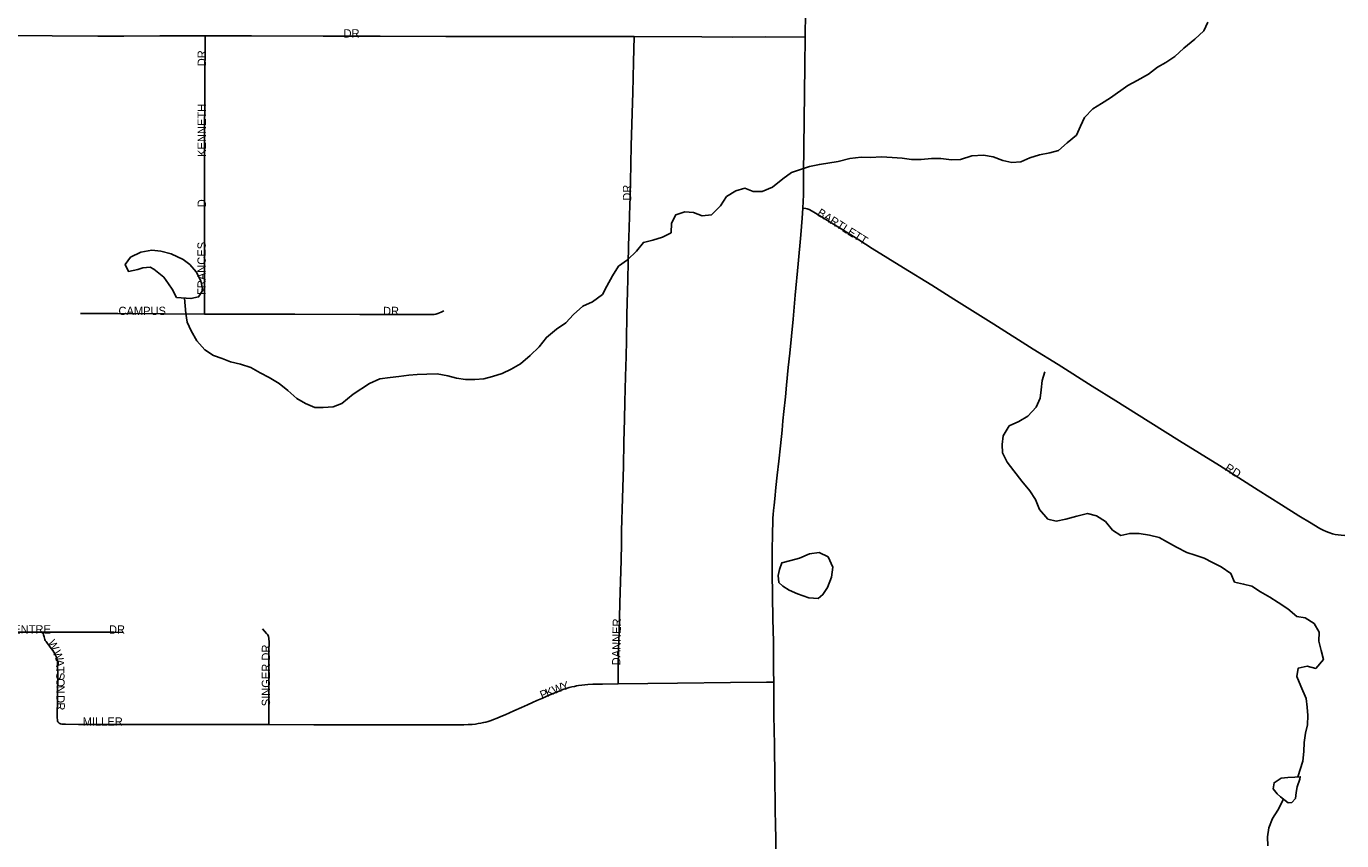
# Model space of a CAD drawing. Header units: feet. Extents: x 2113747 to 2516209, y 960708 to 1356798.
# Tile 151 of 206: x 2286714 to 2294635, y 1193546 to 1198451. Entities that reach past the tile are written whole.
import ezdxf

# ---------------------------------------------------------------- set-up
doc = ezdxf.new("R2010")
doc.units = ezdxf.units.FT
doc.header["$LTSCALE"] = 50
doc.header["$MEASUREMENT"] = 0
for name, color, linetype in [('0_Xref', 7, 'Continuous'), ('GM_X_City_Street', 251, 'Continuous'), ('GM_X_City_Street_Text', 251, 'Continuous'), ('GM_X_Minor_Lake', 5, 'Continuous'), ('GM_X_Minor_River', 5, 'Continuous')]:
    doc.layers.add(name, color=color, linetype=linetype)
doc.styles.add('Styledgn030', font='dgn030.shx')

# ---------------------------------------------------------------- blocks, each defined once
blk = doc.blocks.new('POR')
at = {"layer": 'GM_X_City_Street', "flags": 128}
for points in [[(2291404.6, 1198386.8), (2291406.3, 1198538), (2291407.3, 1198685.7), (2291409.6, 1198893.8), (2291411, 1199081), (2291415.4, 1199358.5), (2291418.6, 1199675.9), (2291419.6, 1199844), (2291421.2, 1200224.2), (2291425.7, 1200608), (2291428.2, 1200771.1), (2291429.1, 1200898.1), (2291430.4, 1200906.9), (2291432.7, 1200915), (2291435.9, 1200923.8), (2291439.5, 1200931.7), (2291450, 1200949.9)], [(2285817.4, 1198398.4), (2285873.9, 1198398.2), (2286014.2, 1198397.7), (2286240, 1198395.9), (2286595.2, 1198396.6), (2287145, 1198392.8), (2287302.6, 1198392.7), (2287518.9, 1198394.8), (2287693.3, 1198393.6), (2287790.5, 1198394.1)], [(2287788.2, 1196717.9), (2287788.1, 1196750.3), (2287786.9, 1196991.3), (2287787, 1197297.9), (2287788, 1197512.5), (2287787.6, 1197725.2), (2287789.1, 1198093.6), (2287790.5, 1198394.1)], [(2287790.5, 1198394.1), (2287875.2, 1198394.5), (2288071.3, 1198393.3), (2288501.2, 1198392.2), (2288845.6, 1198391.6), (2289240.3, 1198390.6), (2289552.1, 1198390), (2289876.5, 1198390.3), (2290138.8, 1198389.3), (2290374, 1198389.2)], [(2290299.3, 1195413.4), (2290304, 1195609.7), (2290309.6, 1195800), (2290312.2, 1195947.8), (2290317.4, 1196082.3), (2290318.6, 1196190.6), (2290321.6, 1196341.6), (2290325.5, 1196463), (2290328, 1196558.1), (2290331.5, 1196715.7), (2290335, 1196853.5), (2290337.3, 1196925.7), (2290339.3, 1197030.8), (2290343.5, 1197201.1), (2290344, 1197217.4), (2290345.2, 1197259.5), (2290345.4, 1197265.9), (2290345.7, 1197278.8), (2290346.6, 1197311.3), (2290347, 1197324.3), (2290348.2, 1197360.3), (2290352.1, 1197514.2), (2290356.8, 1197732), (2290364.3, 1197992.1), (2290366.1, 1198050.8), (2290371, 1198235.3), (2290374, 1198389.2)], [(2290374, 1198389.2), (2290781.5, 1198387.3), (2290968.7, 1198386.3), (2291166.7, 1198387.5), (2291404.6, 1198386.8)], [(2291390.9, 1197356.4), (2291393.8, 1197437.1), (2291395.2, 1197563.9), (2291398.2, 1197885.5), (2291402.7, 1198212.9), (2291404.6, 1198386.8)], [(2291207.4, 1195404), (2291208.8, 1195463.4), (2291210, 1195488.2), (2291211.3, 1195510.4), (2291213.4, 1195534.3), (2291216.9, 1195567.7), (2291220.8, 1195605.9), (2291228.3, 1195673.2), (2291236.6, 1195747.9), (2291245.6, 1195833.1), (2291255.3, 1195925.1), (2291264.9, 1196018.4), (2291270.6, 1196074.4), (2291276.3, 1196132.2), (2291285, 1196219.1), (2291292.3, 1196290.1), (2291302.9, 1196395.8), (2291311.3, 1196482.7), (2291331.2, 1196688.4), (2291345, 1196832.1), (2291362.4, 1197021.6), (2291377.8, 1197195.2), (2291386.3, 1197295.6), (2291390.9, 1197356.4)], [(2291390.9, 1197356.4), (2291407.7, 1197354.6), (2291417.2, 1197352.8), (2291422, 1197351.1), (2291427.6, 1197348.5), (2291445.8, 1197338.5), (2291465.8, 1197326.7), (2291564.8, 1197266.3), (2291622.1, 1197230.7), (2291727.6, 1197164.6), (2291807.9, 1197114.2), (2291996.8, 1196996.4), (2292167.8, 1196891.7), (2292300.2, 1196807.8), (2292541.2, 1196656.6), (2292778.2, 1196507.5), (2292927.2, 1196414.5), (2293132.2, 1196284.4), (2293274.3, 1196196), (2293399.3, 1196117.6), (2293657.9, 1195955.5), (2293898.3, 1195805.7), (2294131.8, 1195658.4), (2294272.5, 1195569.7), (2294377.4, 1195503.9), (2294450.3, 1195458.5), (2294466.8, 1195448.4), (2294503.7, 1195426.3), (2294522.8, 1195416.8), (2294540.7, 1195408.7), (2294557.2, 1195403.3), (2294580.2, 1195395.2), (2294596.2, 1195391.2), (2294614.2, 1195388.4), (2294632, 1195386.7), (2294654.1, 1195385.5)], [(2287788.2, 1196717.9), (2288089.3, 1196717.9), (2288331.2, 1196717.8), (2288723.1, 1196715.8), (2289038.2, 1196715.2), (2289117.6, 1196714.8), (2289142.9, 1196714.7), (2289156.2, 1196715.2), (2289169.7, 1196716.5), (2289180.6, 1196718.7), (2289193.2, 1196722.1), (2289202, 1196725.5), (2289211.8, 1196730.4), (2289227.7, 1196738.6)], [(2287040.3, 1196722.3), (2287266.5, 1196720.8), (2287542.1, 1196719.2), (2287788.2, 1196717.9)], [(2290279.2, 1194491.3), (2290279.2, 1194583.4), (2290281.2, 1194699.6), (2290283.4, 1194802.9), (2290289.2, 1194976.9), (2290296, 1195235.9), (2290297.7, 1195334.4), (2290299.3, 1195413.4)], [(2291215.3, 1194501.3), (2291214.5, 1194572.1), (2291213.2, 1194746), (2291210.4, 1194880.5), (2291206.6, 1195162.9), (2291205.1, 1195284.4), (2291207.4, 1195404)], [(2285955.8, 1194802.6), (2286335.1, 1194802), (2286814.9, 1194801.8)], [(2286814.9, 1194801.8), (2286995.3, 1194801.8), (2287113.6, 1194801.9), (2287241.7, 1194801.5), (2287297.6, 1194801.2)], [(2286904.4, 1194262.8), (2286902.4, 1194268.1), (2286901.6, 1194274.1), (2286900.7, 1194286.3), (2286902.4, 1194413.1), (2286903.4, 1194554.2), (2286903, 1194585), (2286902.7, 1194606.2), (2286902.2, 1194617.6), (2286901.3, 1194628.1), (2286899.6, 1194638.5), (2286897.4, 1194646.7), (2286894.5, 1194655.8), (2286890.9, 1194663.7), (2286886.1, 1194672.8), (2286880.5, 1194681.9), (2286874.1, 1194691.7), (2286863.5, 1194704.9), (2286854.2, 1194717.4), (2286842.2, 1194733.6), (2286837.1, 1194740.1), (2286833.2, 1194745.3), (2286828.8, 1194752.3), (2286825.8, 1194757.9), (2286823.2, 1194765.3), (2286821, 1194773.6), (2286818.4, 1194785.7), (2286814.9, 1194801.8)], [(2288174.6, 1194246), (2288174.7, 1194277.9), (2288175.1, 1194533.3), (2288175.3, 1194680.9), (2288176.1, 1194747.6), (2288175.6, 1194758.5), (2288174.8, 1194767.2), (2288172.6, 1194776.7), (2288170.5, 1194782.4), (2288166.6, 1194788.9), (2288161.3, 1194795.4), (2288148.3, 1194808.9), (2288135.7, 1194821.9)], [(2288174.6, 1194246), (2288446.4, 1194244.4), (2288932, 1194243.5), (2289046.9, 1194244.1), (2289197.8, 1194243.4), (2289321, 1194244.3), (2289348.8, 1194244.5), (2289374.5, 1194245.6), (2289398.3, 1194246.9), (2289419.2, 1194249), (2289434.4, 1194251.4), (2289451.3, 1194254.2), (2289467.8, 1194257.7), (2289482.2, 1194261.2), (2289495.9, 1194265.2), (2289513, 1194270.7), (2289527.2, 1194276), (2289549.5, 1194285), (2289571.6, 1194294.1), (2289597.2, 1194305), (2289650.2, 1194328.4), (2289695.4, 1194348.3), (2289732.8, 1194364.8), (2289762.2, 1194378.4), (2289788.4, 1194390), (2289818.4, 1194403.4), (2289849.6, 1194417.3), (2289877.4, 1194429), (2289903.3, 1194440), (2289926.1, 1194449), (2289945.9, 1194456.3), (2289965.6, 1194462.9), (2289983.1, 1194468.2), (2289999.5, 1194472.4), (2290014.6, 1194475.8), (2290027.3, 1194478.5), (2290039.8, 1194480.6), (2290059.5, 1194483.3), (2290077.2, 1194485.4), (2290095.2, 1194486.8), (2290125.8, 1194488.4), (2290153.9, 1194489.8), (2290184, 1194490.1), (2290279.2, 1194491.3)], [(2290279.2, 1194491.3), (2290636.1, 1194495.9), (2290954.3, 1194498.8), (2291170.9, 1194500.8), (2291215.3, 1194501.3)], [(2291235.7, 1192860.8), (2291233.2, 1193053.2), (2291232.6, 1193181.2), (2291229.6, 1193420.8), (2291227, 1193571.5), (2291225.3, 1193630.4), (2291224, 1193742), (2291221.5, 1193939), (2291218.7, 1194106.1), (2291216.8, 1194230.8), (2291216.4, 1194283.4), (2291215.8, 1194411.3), (2291215.4, 1194486.8), (2291215.3, 1194501.3)], [(2286904.4, 1194262.8), (2286909.2, 1194257.6), (2286913.1, 1194254.5), (2286920, 1194251), (2286927.4, 1194249.3), (2286937.4, 1194248), (2286951.3, 1194247.5), (2287029, 1194246.9), (2287294.8, 1194246.3), (2287540.9, 1194245.9), (2288138, 1194246.2), (2288174.6, 1194246)]]:
    blk.add_lwpolyline(points, dxfattribs=at)
at = {"layer": 'GM_X_Minor_Lake'}
for p, q in [((2287482.8, 1196988.3), (2287543.1, 1196940.5)), ((2291308.6, 1195056.2), (2291358.8, 1195032.4)), ((2294222.2, 1193859.1), (2294247.1, 1193829.4))]:
    blk.add_line(p, q, dxfattribs=at)
at = {"layer": 'GM_X_Minor_Lake', "flags": 128}
for points in [[(2287543.1, 1196940.5), (2287571.3, 1196900.6), (2287593.5, 1196868.6), (2287619.7, 1196818.7), (2287705.8, 1196811.1), (2287751.8, 1196821.4), (2287777.6, 1196861.6), (2287765.4, 1196917.6), (2287737.1, 1196973.5), (2287698.8, 1197017.4), (2287658.7, 1197047.3), (2287586.5, 1197081), (2287524.3, 1197096.7), (2287470.3, 1197102.4), (2287404.3, 1197092.1), (2287342.4, 1197061.7), (2287310.6, 1197017.5), (2287328.8, 1196975.5), (2287386.8, 1196985.8), (2287416.7, 1196996), (2287460.7, 1197000.2), (2287482.8, 1196988.3)], [(2291358.8, 1195032.4), (2291426.9, 1195008.8), (2291483, 1195005), (2291510.9, 1195029.2), (2291538.7, 1195071.4), (2291562.4, 1195133.7), (2291570.2, 1195193.8), (2291541.9, 1195255.8), (2291487.7, 1195281.6), (2291429.7, 1195275.2), (2291369.8, 1195248.9), (2291317.8, 1195234.6), (2291263.8, 1195220.3), (2291250, 1195180.2), (2291242.2, 1195144.1), (2291246.4, 1195102), (2291270.5, 1195080.1), (2291308.6, 1195056.2)], [(2294247.1, 1193829.4), (2294266.4, 1193810.1), (2294312.6, 1193775.4), (2294334.7, 1193777.5), (2294356.6, 1193799.7), (2294360.4, 1193835.8), (2294366.2, 1193871.9), (2294384, 1193918), (2294385.9, 1193932.1), (2294351.9, 1193929.9), (2294309.9, 1193927.7), (2294269.9, 1193923.5), (2294228, 1193895.2), (2294222.2, 1193859.1)]]:
    blk.add_lwpolyline(points, dxfattribs=at)
at = {"layer": 'GM_X_Minor_River', "flags": 128}
for points in [[(2293828.1, 1198477.3), (2293804.3, 1198425.1), (2293750.5, 1198374.7), (2293684.7, 1198320.3), (2293630.9, 1198269.9), (2293577.1, 1198233.6), (2293525.2, 1198205.3), (2293471.3, 1198162.9), (2293403.5, 1198124.5), (2293347.6, 1198094.1), (2293243.9, 1198021.5), (2293188, 1197987.1), (2293136.1, 1197954.8), (2293086.3, 1197902.5), (2293062.5, 1197850.2), (2293038.8, 1197796), (2292981, 1197749.6), (2292929.2, 1197703.3), (2292877.2, 1197689), (2292815.2, 1197676.7), (2292757.3, 1197658.3), (2292703.3, 1197636), (2292649.3, 1197631.7), (2292595.2, 1197643.5), (2292537.1, 1197665.2), (2292479, 1197674.9), (2292407, 1197670.6), (2292339, 1197650.2), (2292285, 1197647.9), (2292220.9, 1197655.6), (2292164.9, 1197655.3), (2292102.9, 1197649), (2292044.8, 1197648.7), (2291988.8, 1197656.4), (2291928.7, 1197662.1), (2291864.6, 1197665.8), (2291798.6, 1197661.4), (2291740.6, 1197663.1), (2291672.6, 1197654.8), (2291602.6, 1197636.4), (2291490.6, 1197619.8), (2291430.6, 1197607.4), (2291322.7, 1197570.8), (2291268.9, 1197532.5), (2291207.1, 1197482.1), (2291145.1, 1197455.7), (2291091.1, 1197457.4), (2291041, 1197477.2), (2290987, 1197460.9), (2290931.1, 1197426.6)], [(2290931.1, 1197426.6), (2290895.4, 1197370.3), (2290839.6, 1197315.9), (2290783.6, 1197309.6), (2290731.5, 1197329.4), (2290679.4, 1197333.1), (2290625.4, 1197316.8), (2290599.7, 1197266.6), (2290597.9, 1197208.5), (2290546, 1197182.2), (2290486.1, 1197163.8), (2290430.1, 1197149.5), (2290388.3, 1197097.2), (2290334.5, 1197044.9), (2290280.7, 1197006.5), (2290244.9, 1196948.2), (2290209.2, 1196885.9), (2290183.4, 1196835.7), (2290123.6, 1196791.3), (2290065.7, 1196765), (2290009.9, 1196716.6), (2289964.1, 1196666.3), (2289906.2, 1196627.9), (2289846.4, 1196577.5), (2289802.7, 1196521.2), (2289748.9, 1196468.8), (2289691.1, 1196418.4), (2289633.2, 1196386.1), (2289579.3, 1196359.8), (2289521.3, 1196341.4), (2289469.3, 1196329.2), (2289415.3, 1196324.9), (2289359.3, 1196324.6), (2289305.2, 1196332.3), (2289253.1, 1196346.1), (2289189, 1196357.8), (2289127, 1196355.5), (2289068.9, 1196355.2), (2289016.9, 1196350.9), (2288956.9, 1196342.6), (2288904.9, 1196336.3), (2288842.9, 1196328), (2288781, 1196299.6), (2288683.2, 1196235), (2288613.4, 1196180.6), (2288561.5, 1196160.2), (2288501.5, 1196155.9), (2288451.4, 1196155.7), (2288395.3, 1196179.4), (2288343.1, 1196209.2), (2288288.9, 1196257), (2288236.6, 1196300.9), (2288176.4, 1196336.6), (2288122.2, 1196364.4), (2288066, 1196396.2), (2288003.9, 1196415.9), (2287943.8, 1196431.6), (2287893.7, 1196451.4), (2287841.5, 1196469.2), (2287789.3, 1196503), (2287741, 1196556.8), (2287706.7, 1196616.8), (2287682.5, 1196668.7), (2287674.2, 1196720.8), (2287667.9, 1196814.4)], [(2294371.3, 1193931.1), (2294401.5, 1194026.3), (2294407.2, 1194084.5), (2294409, 1194138.6), (2294416.7, 1194194.7), (2294428.5, 1194244.9), (2294430.2, 1194301), (2294428, 1194351.1), (2294421.7, 1194403.1), (2294389.4, 1194477.1), (2294365.1, 1194535), (2294372.9, 1194585.2), (2294426.8, 1194597.5), (2294478.9, 1194583.7), (2294524.7, 1194638.1), (2294512.4, 1194692.1), (2294498.2, 1194748.1), (2294499.9, 1194802.2), (2294469.6, 1194854.2), (2294415.5, 1194887.9), (2294365.4, 1194897.7), (2294311.1, 1194943.5), (2294252.9, 1194981.3), (2294202.7, 1195013.1), (2294146.5, 1195044.8), (2294094.3, 1195078.6), (2294044.3, 1195092.4), (2293990.2, 1195104.1), (2293967.9, 1195156.1), (2293909.7, 1195195.9), (2293857.5, 1195221.6), (2293807.4, 1195247.4), (2293753.2, 1195267.2), (2293703.1, 1195283), (2293640.9, 1195314.7), (2293586.8, 1195344.5), (2293536.6, 1195372.3), (2293478.5, 1195386), (2293416.4, 1195395.7), (2293358.4, 1195397.4), (2293304.4, 1195385.1), (2293254.2, 1195416.9), (2293211.9, 1195468.8), (2293157.7, 1195502.5), (2293103.6, 1195516.3), (2293039.7, 1195501.9), (2292973.7, 1195483.6), (2292915.7, 1195471.2), (2292865.6, 1195483), (2292815.3, 1195540.8), (2292791, 1195600.8), (2292756.8, 1195652.7), (2292708.5, 1195712.6), (2292660.1, 1195774.5), (2292619.9, 1195826.4), (2292591.6, 1195882.3), (2292591.3, 1195932.4), (2292597.1, 1195984.5), (2292632.8, 1196044.8), (2292690.7, 1196071.1), (2292744.6, 1196103.5), (2292794.4, 1196157.8), (2292820.2, 1196212.1), (2292825.9, 1196262.2), (2292831.7, 1196318.3), (2292847.4, 1196370.5)], [(2294189.8, 1193516.3), (2294187.5, 1193570.4), (2294197.3, 1193624.6), (2294219, 1193680.8), (2294250.8, 1193731), (2294284.9, 1193796.2)]]:
    blk.add_lwpolyline(points, dxfattribs=at)
at = {"layer": 'GM_X_City_Street_Text', "char_height": 50, "attachment_point": 7, "line_spacing_factor": 0.8, "style": 'Styledgn030'}
for s, insert, rotation in [('{\\Fdgn000|c0;\\C256;DR}', (2288624.6, 1198383.7), 0.00001), ('{\\Fdgn000|c0;\\C256;DR}', (2287795.7, 1198210.6), 90), ('{\\Fdgn000|c0;\\C256;KENNETH}', (2287795.7, 1197665), 90), ('{\\Fdgn000|c0;\\C256;DR}', (2290356.7, 1197400.9), 90), ('{\\Fdgn000|c0;\\C256;D}', (2287795.7, 1197361.4), 90), ('{\\Fdgn000|c0;\\C256;BARTLETT}', (2291471.7, 1197315.2), 327.82862), ('{\\Fdgn000|c0;\\C256;FRANCES}', (2287795.7, 1196833.4), 90), ('{\\Fdgn000|c0;\\C256;CAMPUS}', (2287269.4, 1196711.9), 0.00001), ('{\\Fdgn000|c0;\\C256;DR}', (2288862.2, 1196711.9), 0.00001), ('{\\Fdgn000|c0;\\C256;RD}', (2293926.9, 1195779.6), 327.99708), ('{\\Fdgn000|c0;\\C256;CENTRE}', (2286587.4, 1194793.5), 0.00001), ('{\\Fdgn000|c0;\\C256;DR}', (2287212.2, 1194793.4), 0.00001), ('{\\Fdgn000|c0;\\C256;DANNER}', (2290290.7, 1194602.1), 89.01514), ('{\\Fdgn000|c0;\\C256;W}', (2286840.7, 1194740), 299.00235), ('{\\Fdgn000|c0;\\C256;W}', (2286872.9, 1194682.8), 289.81217), ('{\\Fdgn000|c0;\\C256;SINGER DR}', (2288182.9, 1194356.2), 90), ('{\\Fdgn000|c0;\\C256;A}', (2286890.6, 1194637.3), 273.34593), ('{\\Fdgn000|c0;\\C256;S}', (2286893.6, 1194559.5), 270.79232), ('{\\Fdgn000|c0;\\C256;T}', (2286893.1, 1194594.7), 270.9289), ('{\\Fdgn000|c0;\\C256;O}', (2286894.1, 1194524.3), 270.80366), ('{\\Fdgn000|c0;\\C256;N}', (2286894.8, 1194480.3), 270.80878), ('{\\Fdgn000|c0;\\C256;P}', (2289819.7, 1194398), 22.39499), ('{\\Fdgn000|c0;\\C256;K}', (2289852.2, 1194411.4), 22.41662), ('{\\Fdgn000|c0;\\C256;W}', (2289892.6, 1194428), 21.77019), ('{\\Fdgn000|c0;\\C256;Y}', (2289943.3, 1194448.4), 16.78297), ('{\\Fdgn000|c0;\\C256;D}', (2286895.5, 1194423.1), 270.80366), ('{\\Fdgn000|c0;\\C256;R}', (2286896.2, 1194379.1), 270.80147), ('{\\Fdgn000|c0;\\C256;MILLER}', (2287053.8, 1194239), 0.00001)]:
    blk.add_mtext(s, dxfattribs=dict(at, insert=insert, rotation=rotation))

msp = doc.modelspace()

# ---------------------------------------------------------------- block references
at = {"layer": '0_Xref'}
msp.add_blockref('POR', (0, 0), dxfattribs=at)

doc.saveas('drawing.dxf')
